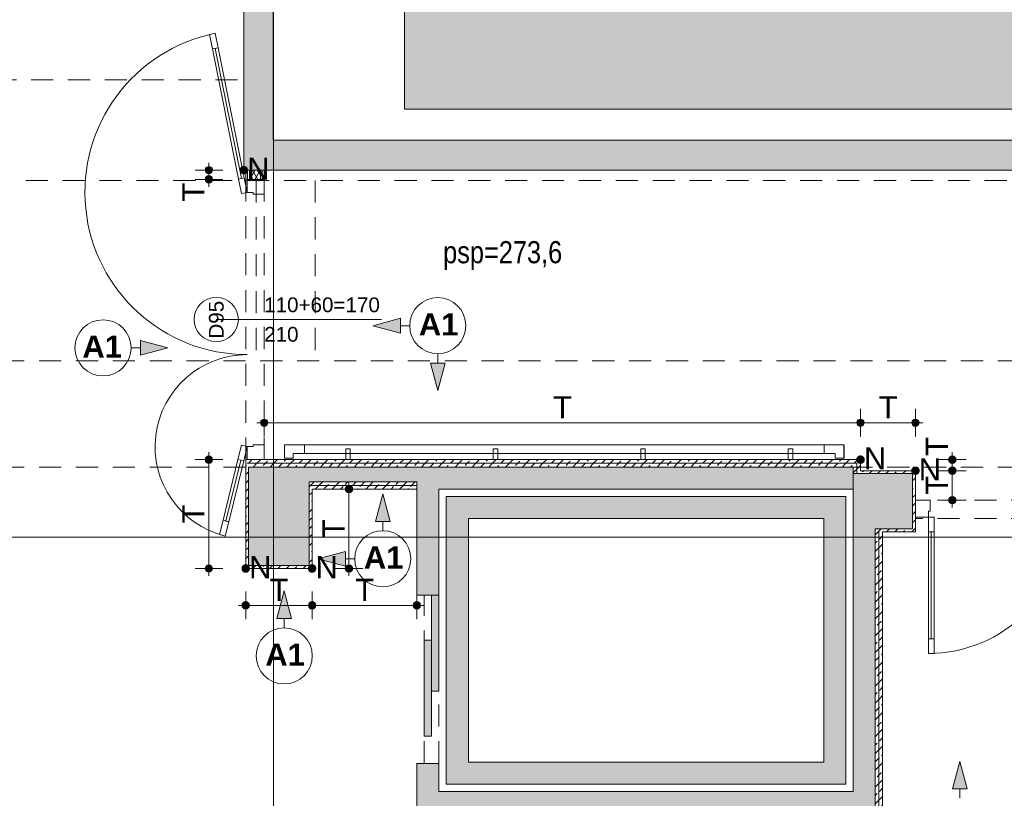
# Paper-space layout 'A-52 WYKOŃCZENIA ŚCIAN - PIĘTRO 7' of a CAD drawing. Header units: millimetres. Extents: x 0 to 420, y 0 to 297.
# Tile 7 of 11: x 179 to 245, y 159 to 212. Entities that reach past the tile are written whole.
import ezdxf
from ezdxf.xclip import XClip

# ---------------------------------------------------------------- set-up
doc = ezdxf.new("R2010")
doc.units = ezdxf.units.MM
doc.header["$MEASUREMENT"] = 0
doc.header["$XCLIPFRAME"] = 0
for name, pattern in [('DASHDOTX2', [1000, 500, -250, 0, -250]), ('Przer. długie kreski', [2.5, 1.5, -1]), ('PRZERYWANA_DU_A', [550, 350, -200])]:
    doc.linetypes.add(name, pattern=pattern)
for name, color, linetype, lineweight in [('0_Nr_pióra__2', 8, 'Continuous', 13), ('A__OKŁADZINY ŚCIAN_Nr_pióra__1', 7, 'Continuous', 20), ('A_winda_Nr_pióra__1', 7, 'Continuous', 20), ('A_ściany proj_Nr_pióra__1', 7, 'Continuous', 20), ('A_ściany proj_Nr_pióra__2', 8, 'Continuous', 13), ('A_ściany_Nr_pióra__1', 7, 'Continuous', 20), ('AR P NAROŻNIKI_Nr_pióra__1', 7, 'Continuous', 20), ('AR P NAROŻNIKI_Nr_pióra__2', 8, 'Continuous', 13), ('Drzwi Archicad_Nr_pióra__1', 7, 'Continuous', 20), ('Drzwi Archicad_Nr_pióra__3', 252, 'Continuous', 13), ('Znaczniki drzwi Archicada_Nr_pióra__3', 252, 'Continuous', 13)]:
    doc.layers.add(name, color=color, linetype=linetype, lineweight=lineweight)
for name, color, linetype in [('A__OKŁADZINY ŚCIAN', 7, 'Continuous'), ('A_podrys', 7, 'Continuous'), ('A_winda', 7, 'Continuous'), ('A_ściany', 7, 'Continuous'), ('A_ściany proj', 7, 'Continuous'), ('AR P NAROŻNIKI', 7, 'Continuous')]:
    doc.layers.add(name, color=color, linetype=linetype)
for name, color, linetype, lineweight, true_color in [('A__OKŁADZINY ŚCIAN_Nr_pióra__7', 7, 'Continuous', 18, 0x171717), ('A_osie_Nr_pióra__16', 7, 'Continuous', 5, 0x0f0f0f), ('A_sufit_Nr_pióra__4', 7, 'Continuous', 18, 0x4b4b4b), ('A_ściany proj_Nr_pióra__10', 7, 'Continuous', 13, 0x4b4b4b), ('A_ściany proj_Nr_pióra__21', 7, 'Continuous', 5, 0xb0b0b0), ('A_ściany_Nr_pióra__10', 7, 'Continuous', 13, 0x4b4b4b), ('AR ODBOJOPORĘCZ_Nr_pióra__10', 7, 'Continuous', 13, 0x4b4b4b), ('AR P NAROŻNIKI_Nr_pióra__7', 7, 'Continuous', 18, 0x171717)]:
    doc.layers.add(name, color=color, linetype=linetype, lineweight=lineweight, true_color=true_color)
doc.styles.add('STYL_AUTOMATYCZNY_1', font='arial.ttf')
doc.styles.add('STYL_AUTOMATYCZNY_2', font='ARIALN.TTF')
doc.styles.add('STYL_AUTOMATYCZNY_3', font='arial.ttf')
doc.styles.add('STYL_AUTOMATYCZNY_4', font='arial.ttf')
doc.styles.add('STYL_AUTOMATYCZNY_5', font='arial.ttf')
pattern_1 = [(45, (-1579.5146, -267.9191), (-0.57024626, 0.57024626), []), (45, (-1578.9444, -267.9191), (-0.57024626, 0.57024626), [0.40323, -0.20161])]
pattern_2 = [(0, (-1579.5146, -267.9191), (0, 1), [0, -1])]

# ---------------------------------------------------------------- blocks, each defined once
blk = doc.blocks.new('Rysunek_1_1', base_point=(-1579.515, -267.919))
at = {"linetype": 'Continuous', "lineweight": 0, "true_color": 0x484848}
blk.add_hatch(color=251, dxfattribs=at).paths.add_polyline_path([(39.227, 111.156), (47.612, 111.156), (47.612, 274.966), (204.677, 274.966), (204.677, 206.156), (289.677, 206.156), (289.677, 286.865), (39.227, 286.865)])
at = {"layer": 'A__OKŁADZINY ŚCIAN', "linetype": 'Continuous', "lineweight": 0, "true_color": 0x171717}
for points in [[(191.157, 202.036), (191.177, 201.94), (191.231, 201.859), (191.312, 201.805), (191.407, 201.786), (191.503, 201.805), (191.584, 201.859), (191.638, 201.94), (191.657, 202.036), (191.638, 202.131), (191.584, 202.212), (191.503, 202.267), (191.407, 202.286), (191.312, 202.267), (191.231, 202.212), (191.177, 202.131)], [(191.157, 201.406), (191.177, 201.31), (191.231, 201.229), (191.312, 201.175), (191.407, 201.156), (191.503, 201.175), (191.584, 201.229), (191.638, 201.31), (191.657, 201.406), (191.638, 201.501), (191.584, 201.583), (191.503, 201.637), (191.407, 201.656), (191.312, 201.637), (191.231, 201.583), (191.177, 201.501)], [(194.907, 184.906), (194.927, 184.81), (194.981, 184.729), (195.062, 184.675), (195.157, 184.656), (195.253, 184.675), (195.334, 184.729), (195.388, 184.81), (195.407, 184.906), (195.388, 185.001), (195.334, 185.083), (195.253, 185.137), (195.157, 185.156), (195.062, 185.137), (194.981, 185.083), (194.927, 185.001)], [(235.337, 184.906), (235.356, 184.81), (235.41, 184.729), (235.491, 184.675), (235.587, 184.656), (235.682, 184.675), (235.763, 184.729), (235.818, 184.81), (235.837, 184.906), (235.818, 185.001), (235.763, 185.083), (235.682, 185.137), (235.587, 185.156), (235.491, 185.137), (235.41, 185.083), (235.356, 185.001)], [(239.057, 184.906), (239.076, 184.81), (239.13, 184.729), (239.211, 184.675), (239.307, 184.656), (239.402, 184.675), (239.483, 184.729), (239.538, 184.81), (239.557, 184.906), (239.538, 185.001), (239.483, 185.083), (239.402, 185.137), (239.307, 185.156), (239.211, 185.137), (239.13, 185.083), (239.076, 185.001)], [(191.157, 182.406), (191.177, 182.31), (191.231, 182.229), (191.312, 182.175), (191.407, 182.156), (191.503, 182.175), (191.584, 182.229), (191.638, 182.31), (191.657, 182.406), (191.638, 182.501), (191.584, 182.583), (191.503, 182.637), (191.407, 182.656), (191.312, 182.637), (191.231, 182.583), (191.177, 182.501)], [(241.557, 182.406), (241.576, 182.31), (241.63, 182.229), (241.711, 182.175), (241.807, 182.156), (241.902, 182.175), (241.983, 182.229), (242.038, 182.31), (242.057, 182.406), (242.038, 182.501), (241.983, 182.583), (241.902, 182.637), (241.807, 182.656), (241.711, 182.637), (241.63, 182.583), (241.576, 182.501)], [(241.557, 181.656), (241.576, 181.56), (241.63, 181.479), (241.711, 181.425), (241.807, 181.406), (241.902, 181.425), (241.983, 181.479), (242.038, 181.56), (242.057, 181.656), (242.038, 181.751), (241.983, 181.833), (241.902, 181.887), (241.807, 181.906), (241.711, 181.887), (241.63, 181.833), (241.576, 181.751)], [(200.657, 180.406), (200.677, 180.31), (200.731, 180.229), (200.812, 180.175), (200.907, 180.156), (201.003, 180.175), (201.084, 180.229), (201.138, 180.31), (201.157, 180.406), (201.138, 180.501), (201.084, 180.583), (201.003, 180.637), (200.907, 180.656), (200.812, 180.637), (200.731, 180.583), (200.677, 180.501)], [(241.557, 179.656), (241.576, 179.56), (241.63, 179.479), (241.711, 179.425), (241.807, 179.406), (241.902, 179.425), (241.983, 179.479), (242.038, 179.56), (242.057, 179.656), (242.038, 179.751), (241.983, 179.833), (241.902, 179.887), (241.807, 179.906), (241.711, 179.887), (241.63, 179.833), (241.576, 179.751)], [(191.157, 175.026), (191.177, 174.93), (191.231, 174.849), (191.312, 174.795), (191.407, 174.776), (191.503, 174.795), (191.584, 174.849), (191.638, 174.93), (191.657, 175.026), (191.638, 175.121), (191.584, 175.203), (191.503, 175.257), (191.407, 175.276), (191.312, 175.257), (191.231, 175.203), (191.177, 175.121)], [(200.657, 175.026), (200.677, 174.93), (200.731, 174.849), (200.812, 174.795), (200.907, 174.776), (201.003, 174.795), (201.084, 174.849), (201.138, 174.93), (201.157, 175.026), (201.138, 175.121), (201.084, 175.203), (201.003, 175.257), (200.907, 175.276), (200.812, 175.257), (200.731, 175.203), (200.677, 175.121)], [(193.657, 172.526), (193.677, 172.43), (193.731, 172.349), (193.812, 172.295), (193.907, 172.276), (194.003, 172.295), (194.084, 172.349), (194.138, 172.43), (194.157, 172.526), (194.138, 172.621), (194.084, 172.703), (194.003, 172.757), (193.907, 172.776), (193.812, 172.757), (193.731, 172.703), (193.677, 172.621)], [(198.157, 172.526), (198.177, 172.43), (198.231, 172.349), (198.312, 172.295), (198.407, 172.276), (198.503, 172.295), (198.584, 172.349), (198.638, 172.43), (198.657, 172.526), (198.638, 172.621), (198.584, 172.703), (198.503, 172.757), (198.407, 172.776), (198.312, 172.757), (198.231, 172.703), (198.177, 172.621)], [(205.257, 172.526), (205.277, 172.43), (205.331, 172.349), (205.412, 172.295), (205.507, 172.276), (205.603, 172.295), (205.684, 172.349), (205.738, 172.43), (205.757, 172.526), (205.738, 172.621), (205.684, 172.703), (205.603, 172.757), (205.507, 172.776), (205.412, 172.757), (205.331, 172.703), (205.277, 172.621)]]:
    blk.add_hatch(color=250, dxfattribs=at).paths.add_polyline_path(points)
at = {"layer": 'A__OKŁADZINY ŚCIAN', "linetype": 'Continuous', "lineweight": 0, "true_color": 0x000000}
for points in [[(202.526, 191.488), (204.392, 190.988), (204.392, 191.988)], [(188.637, 189.986), (186.771, 190.486), (186.771, 189.486)], [(206.929, 187.085), (207.429, 188.951), (206.429, 188.951)], [(203.199, 180.089), (202.699, 178.223), (203.699, 178.223)], [(198.796, 175.686), (200.662, 175.186), (200.662, 176.186)], [(196.52, 173.502), (196.02, 171.636), (197.02, 171.636)], [(242.32, 161.946), (241.82, 160.08), (242.82, 160.08)]]:
    blk.add_hatch(color=18, dxfattribs=at).paths.add_polyline_path(points)
at = {"layer": 'A_winda', "linetype": 'Continuous', "lineweight": 0, "true_color": 0xfdfdfd}
h = blk.add_hatch(color=7, dxfattribs=at)
h.paths.add_polyline_path([(207.507, 179.906), (207.507, 160.406), (234.597, 160.406), (234.597, 179.906)])
h.paths.add_polyline_path([(233.097, 178.406), (233.097, 161.906), (209.007, 161.906), (209.007, 178.406)], flags=0)
for points in [[(206.507, 166.716), (207.007, 166.716), (207.007, 173.216), (206.507, 173.216)], [(206.007, 163.656), (206.507, 163.656), (206.507, 170.156), (206.007, 170.156)]]:
    blk.add_hatch(color=7, dxfattribs=at).paths.add_polyline_path(points)
at = {"layer": 'A_ściany', "linetype": 'Continuous', "lineweight": 0, "true_color": 0x000000}
for points in [[(195.777, 204.066), (195.777, 266.916), (193.782, 270.966), (193.782, 202.036)], [(193.782, 202.036), (289.677, 202.036), (289.677, 204.066), (195.777, 204.066)], [(198.207, 175.226), (198.207, 181.906), (194.107, 181.906), (194.107, 175.226)], [(198.207, 180.906), (205.507, 180.906), (205.507, 181.906), (198.207, 181.906)], [(207.007, 180.406), (205.507, 181.906), (205.507, 173.216), (207.007, 173.216)], [(207.007, 180.406), (235.087, 180.406), (235.087, 181.906), (205.507, 181.906)], [(235.087, 181.456), (235.087, 177.706), (239.107, 177.706), (239.107, 181.456)], [(236.587, 136.406), (236.587, 177.706), (235.087, 177.706), (235.087, 137.906)], [(205.507, 161.816), (205.507, 155.816), (207.007, 155.816), (207.007, 161.816)], [(207.007, 158.406), (235.087, 158.406), (235.087, 159.906), (207.007, 159.906)]]:
    blk.add_hatch(color=18, dxfattribs=at).paths.add_polyline_path(points)
at = {"layer": 'A_ściany proj', "linetype": 'Continuous', "lineweight": 13}
h = blk.add_hatch(dxfattribs=at)
h.set_pattern_fill('gypsum_0001', color=8, style=0, pattern_type=2)
h.set_pattern_definition(pattern_2)
h.paths.add_polyline_path([(193.907, 202.036), (193.907, 201.406), (194.032, 201.406), (194.032, 202.036)])
h = blk.add_hatch(dxfattribs=at)
h.set_pattern_fill('gypsum_0001', color=8, style=0, pattern_type=2)
h.set_pattern_definition(pattern_2)
h.paths.add_polyline_path([(194.032, 201.406), (194.157, 201.406), (194.157, 202.036), (194.032, 202.036)])
h = blk.add_hatch(dxfattribs=at)
h.set_pattern_fill('batt_insulation_0001', color=8, style=0, pattern_type=2)
h.set_pattern_definition([(60, (-1579.51462, -267.9191), (-0.25980762, 0.15), []), (120, (-1579.51462, -267.9191), (0.25980762, 0.15), [])])
h.paths.add_polyline_path([(194.157, 201.406), (194.907, 201.406), (194.907, 202.036), (194.157, 202.036)])
h = blk.add_hatch(dxfattribs=at)
h.set_pattern_fill('gypsum_0001', color=8, style=0, pattern_type=2)
h.set_pattern_definition(pattern_2)
h.paths.add_polyline_path([(194.907, 201.406), (195.032, 201.406), (195.032, 202.036), (194.907, 202.036)])
h = blk.add_hatch(dxfattribs=at)
h.set_pattern_fill('gypsum_0001', color=8, style=0, pattern_type=2)
h.set_pattern_definition(pattern_2)
h.paths.add_polyline_path([(195.032, 201.406), (195.157, 201.406), (195.157, 202.036), (195.032, 202.036)])
at = {"layer": 'A_ściany proj', "linetype": 'Continuous', "lineweight": 0, "true_color": 0x4b4b4b}
h = blk.add_hatch(dxfattribs=at)
h.set_pattern_fill('FP_65_0001', color=251, style=0, pattern_type=2)
h.set_pattern_definition(pattern_1)
h.paths.add_polyline_path([(235.587, 182.406), (193.907, 182.406), (194.007, 182.156), (235.337, 182.156)])
h = blk.add_hatch(dxfattribs=at)
h.set_pattern_fill('FP_65_0001', color=251, style=0, pattern_type=2)
h.set_pattern_definition(pattern_1)
h.paths.add_polyline_path([(194.007, 182.156), (193.907, 182.406), (193.907, 182.156)])
h = blk.add_hatch(dxfattribs=at)
h.set_pattern_fill('FP_65_0001', color=251, style=0, pattern_type=2)
h.set_pattern_definition(pattern_1)
h.paths.add_polyline_path([(235.587, 181.656), (235.587, 182.406), (235.337, 182.156), (235.337, 181.656)])
h = blk.add_hatch(dxfattribs=at)
h.set_pattern_fill('FP_65_0001', color=251, style=0, pattern_type=2)
h.set_pattern_definition(pattern_1)
h.paths.add_polyline_path([(193.907, 181.906), (194.107, 181.906), (194.007, 182.156), (193.907, 182.156)])
h = blk.add_hatch(dxfattribs=at)
h.set_pattern_fill('FP_65_0001', color=251, style=0, pattern_type=2)
h.set_pattern_definition(pattern_1)
h.paths.add_polyline_path([(193.907, 181.906), (193.907, 175.026), (194.107, 175.226), (194.107, 181.906)])
h = blk.add_hatch(dxfattribs=at)
h.set_pattern_fill('FP_65_0001', color=251, style=0, pattern_type=2)
h.set_pattern_definition(pattern_1)
h.paths.add_polyline_path([(194.007, 182.156), (194.107, 181.906), (194.107, 182.156)])
h = blk.add_hatch(dxfattribs=at)
h.set_pattern_fill('FP_65_0001', color=251, style=0, pattern_type=2)
h.set_pattern_definition(pattern_1)
h.paths.add_polyline_path([(194.107, 181.906), (235.087, 181.906), (235.337, 182.156), (194.107, 182.156)])
h = blk.add_hatch(dxfattribs=at)
h.set_pattern_fill('FP_65_0001', color=251, style=0, pattern_type=2)
h.set_pattern_definition(pattern_1)
h.paths.add_polyline_path([(235.087, 181.906), (235.087, 181.456), (235.337, 181.556), (235.337, 182.156)])
h = blk.add_hatch(dxfattribs=at)
h.set_pattern_fill('FP_65_0001', color=251, style=0, pattern_type=2)
h.set_pattern_definition(pattern_1)
h.paths.add_polyline_path([(235.587, 181.656), (235.337, 181.556), (235.337, 181.456), (235.587, 181.456)])
h = blk.add_hatch(dxfattribs=at)
h.set_pattern_fill('FP_65_0001', color=251, style=0, pattern_type=2)
h.set_pattern_definition(pattern_1)
h.paths.add_polyline_path([(235.337, 181.556), (235.587, 181.656), (235.337, 181.656)])
h = blk.add_hatch(dxfattribs=at)
h.set_pattern_fill('FP_65_0001', color=251, style=0, pattern_type=2)
h.set_pattern_definition(pattern_1)
h.paths.add_polyline_path([(235.587, 181.456), (239.107, 181.456), (239.307, 181.656), (235.587, 181.656)])
h = blk.add_hatch(dxfattribs=at)
h.set_pattern_fill('FP_65_0001', color=251, style=0, pattern_type=2)
h.set_pattern_definition(pattern_1)
h.paths.add_polyline_path([(239.107, 181.456), (239.107, 177.706), (239.307, 177.506), (239.307, 181.656)])
h = blk.add_hatch(dxfattribs=at)
h.set_pattern_fill('FP_65_0001', color=251, style=0, pattern_type=2)
h.set_pattern_definition(pattern_1)
h.paths.add_polyline_path([(198.207, 180.656), (198.307, 180.656), (198.207, 180.906)])
h = blk.add_hatch(dxfattribs=at)
h.set_pattern_fill('FP_65_0001', color=251, style=0, pattern_type=2)
h.set_pattern_definition(pattern_1)
h.paths.add_polyline_path([(205.507, 180.906), (198.207, 180.906), (198.307, 180.656), (205.507, 180.656)])
h = blk.add_hatch(dxfattribs=at)
h.set_pattern_fill('FP_65_0001', color=251, style=0, pattern_type=2)
h.set_pattern_definition(pattern_1)
h.paths.add_polyline_path([(235.087, 181.456), (235.337, 181.456), (235.337, 181.556)])
h = blk.add_hatch(dxfattribs=at)
h.set_pattern_fill('FP_65_0001', color=251, style=0, pattern_type=2)
h.set_pattern_definition(pattern_1)
h.paths.add_polyline_path([(198.207, 180.656), (198.207, 180.406), (198.407, 180.406), (198.307, 180.656)])
h = blk.add_hatch(dxfattribs=at)
h.set_pattern_fill('FP_65_0001', color=251, style=0, pattern_type=2)
h.set_pattern_definition(pattern_1)
h.paths.add_polyline_path([(198.207, 180.406), (198.207, 175.226), (198.407, 175.026), (198.407, 180.406)])
h = blk.add_hatch(dxfattribs=at)
h.set_pattern_fill('FP_65_0001', color=251, style=0, pattern_type=2)
h.set_pattern_definition(pattern_1)
h.paths.add_polyline_path([(198.307, 180.656), (198.407, 180.406), (198.407, 180.656)])
h = blk.add_hatch(dxfattribs=at)
h.set_pattern_fill('FP_65_0001', color=251, style=0, pattern_type=2)
h.set_pattern_definition(pattern_1)
h.paths.add_polyline_path([(198.407, 180.406), (205.507, 180.406), (205.507, 180.656), (198.407, 180.656)])
h = blk.add_hatch(dxfattribs=at)
h.set_pattern_fill('FP_65_0001', color=251, style=0, pattern_type=2)
h.set_pattern_definition(pattern_1)
h.paths.add_polyline_path([(236.837, 177.706), (236.587, 177.706), (236.837, 177.606)])
h = blk.add_hatch(dxfattribs=at)
h.set_pattern_fill('FP_65_0001', color=251, style=0, pattern_type=2)
h.set_pattern_definition(pattern_1)
h.paths.add_polyline_path([(236.587, 177.706), (236.587, 142.356), (236.837, 142.456), (236.837, 177.606)])
h = blk.add_hatch(dxfattribs=at)
h.set_pattern_fill('FP_65_0001', color=251, style=0, pattern_type=2)
h.set_pattern_definition(pattern_1)
h.paths.add_polyline_path([(236.837, 177.706), (236.837, 177.606), (237.087, 177.506), (237.087, 177.706)])
h = blk.add_hatch(dxfattribs=at)
h.set_pattern_fill('FP_65_0001', color=251, style=0, pattern_type=2)
h.set_pattern_definition(pattern_1)
h.paths.add_polyline_path([(237.087, 177.506), (236.837, 177.606), (236.837, 177.506)])
h = blk.add_hatch(dxfattribs=at)
h.set_pattern_fill('FP_65_0001', color=251, style=0, pattern_type=2)
h.set_pattern_definition(pattern_1)
h.paths.add_polyline_path([(237.087, 177.506), (239.307, 177.506), (239.107, 177.706), (237.087, 177.706)])
h = blk.add_hatch(dxfattribs=at)
h.set_pattern_fill('FP_65_0001', color=251, style=0, pattern_type=2)
h.set_pattern_definition(pattern_1)
h.paths.add_polyline_path([(237.087, 142.556), (237.087, 177.506), (236.837, 177.506), (236.837, 142.556)])
h = blk.add_hatch(dxfattribs=at)
h.set_pattern_fill('FP_65_0001', color=251, style=0, pattern_type=2)
h.set_pattern_definition(pattern_1)
h.paths.add_polyline_path([(198.207, 175.226), (194.107, 175.226), (193.907, 175.026), (198.407, 175.026)])
at = {"layer": 'AR P NAROŻNIKI', "linetype": 'Continuous', "lineweight": 0, "true_color": 0x171717}
for points in [[(194.032, 202.036, 1), (193.532, 202.036, 1)], [(235.837, 182.406, 1), (235.337, 182.406, 1)], [(239.557, 181.656, 1), (239.057, 181.656, 1)], [(194.157, 175.026, 1), (193.657, 175.026, 1)], [(198.657, 175.026, 1), (198.157, 175.026, 1)]]:
    blk.add_hatch(color=250, dxfattribs=at).paths.add_polyline_path(points)
at = {"layer": '0_Nr_pióra__2', "color": 8, "linetype": 'PRZERYWANA_DU_A', "lineweight": 13, "flags": 128}
blk.add_lwpolyline([(289.677, 206.156), (204.677, 206.156), (204.677, 274.966), (47.612, 274.966), (47.612, 111.156)], dxfattribs=at)
at = {"layer": 'A__OKŁADZINY ŚCIAN_Nr_pióra__1', "color": 7, "linetype": 'Continuous', "lineweight": 20}
for p, q in [((202.526, 191.488), (204.392, 191.988)), ((204.392, 191.988), (204.392, 190.988)), ((202.526, 191.488), (204.392, 190.988)), ((205.026, 191.488), (204.392, 191.488)), ((186.771, 189.486), (186.771, 190.486)), ((188.637, 189.986), (186.771, 190.486)), ((186.137, 189.986), (186.771, 189.986)), ((188.637, 189.986), (186.771, 189.486)), ((206.929, 189.585), (206.929, 188.951)), ((206.429, 188.951), (207.429, 188.951)), ((206.929, 187.085), (206.429, 188.951)), ((206.929, 187.085), (207.429, 188.951)), ((203.199, 180.089), (202.699, 178.223)), ((203.199, 180.089), (203.699, 178.223)), ((203.699, 178.223), (202.699, 178.223)), ((203.199, 177.589), (203.199, 178.223)), ((198.796, 175.686), (200.662, 176.186)), ((198.796, 175.686), (200.662, 175.186)), ((200.662, 176.186), (200.662, 175.186)), ((201.296, 175.686), (200.662, 175.686)), ((196.52, 173.502), (196.02, 171.636)), ((196.52, 173.502), (197.02, 171.636)), ((197.02, 171.636), (196.02, 171.636)), ((196.52, 171.002), (196.52, 171.636)), ((242.32, 161.946), (241.82, 160.08)), ((242.32, 161.946), (242.82, 160.08)), ((242.82, 160.08), (241.82, 160.08)), ((242.32, 159.446), (242.32, 160.08))]:
    blk.add_line(p, q, dxfattribs=at)
for centre in [(206.929, 191.488), (184.235, 189.986), (203.199, 175.686), (196.52, 169.099)]:
    blk.add_circle(centre, 1.903, dxfattribs=at)
at = {"layer": 'A__OKŁADZINY ŚCIAN_Nr_pióra__7', "color": 250, "linetype": 'Continuous', "lineweight": 18, "true_color": 0x171717}
for p, q in [((191.407, 202.286), (191.407, 202.536)), ((191.157, 202.036), (190.47, 202.036)), ((191.407, 201.656), (191.407, 201.786)), ((192.345, 202.036), (191.657, 202.036)), ((191.157, 201.406), (190.47, 201.406)), ((191.407, 200.906), (191.407, 201.156)), ((192.345, 201.406), (191.657, 201.406)), ((195.157, 185.156), (195.157, 185.843)), ((235.587, 185.156), (235.587, 185.843)), ((239.307, 185.156), (239.307, 185.843)), ((194.657, 184.906), (194.907, 184.906)), ((195.407, 184.906), (235.337, 184.906)), ((235.837, 184.906), (239.057, 184.906)), ((239.557, 184.906), (239.807, 184.906)), ((195.157, 183.968), (195.157, 184.656)), ((235.587, 183.968), (235.587, 184.656)), ((239.307, 183.968), (239.307, 184.656)), ((191.407, 182.656), (191.407, 182.906)), ((241.807, 182.656), (241.807, 182.906)), ((191.157, 182.406), (190.47, 182.406)), ((192.345, 182.406), (191.657, 182.406)), ((241.557, 182.406), (240.869, 182.406)), ((242.744, 182.406), (242.057, 182.406)), ((191.407, 175.276), (191.407, 182.156)), ((241.557, 181.656), (240.869, 181.656)), ((241.807, 181.906), (241.807, 182.156)), ((242.744, 181.656), (242.057, 181.656)), ((200.907, 180.656), (200.907, 180.906)), ((241.807, 179.906), (241.807, 181.406)), ((200.657, 180.406), (199.97, 180.406)), ((201.845, 180.406), (201.157, 180.406)), ((200.907, 175.276), (200.907, 180.156)), ((241.557, 179.656), (240.869, 179.656)), ((242.744, 179.656), (242.057, 179.656)), ((241.807, 179.156), (241.807, 179.406)), ((191.157, 175.026), (190.47, 175.026)), ((192.345, 175.026), (191.657, 175.026)), ((200.657, 175.026), (199.97, 175.026)), ((201.845, 175.026), (201.157, 175.026)), ((191.407, 174.526), (191.407, 174.776)), ((200.907, 174.526), (200.907, 174.776)), ((193.907, 172.776), (193.907, 173.463)), ((198.407, 172.776), (198.407, 173.463)), ((205.507, 172.776), (205.507, 173.463)), ((193.407, 172.526), (193.657, 172.526)), ((193.907, 171.588), (193.907, 172.276)), ((194.157, 172.526), (198.157, 172.526)), ((198.407, 171.588), (198.407, 172.276)), ((198.657, 172.526), (205.257, 172.526)), ((205.507, 171.588), (205.507, 172.276)), ((205.757, 172.526), (206.007, 172.526))]:
    blk.add_line(p, q, dxfattribs=at)
for centre in [(191.407, 202.036), (191.407, 201.406), (195.157, 184.906), (235.587, 184.906), (239.307, 184.906), (191.407, 182.406), (241.807, 182.406), (241.807, 181.656), (200.907, 180.406), (241.807, 179.656), (191.407, 175.026), (200.907, 175.026), (193.907, 172.526), (198.407, 172.526), (205.507, 172.526)]:
    blk.add_circle(centre, 0.25, dxfattribs=at)
at = {"layer": 'A_osie_Nr_pióra__16', "color": 250, "linetype": 'DASHDOTX2', "lineweight": 5, "true_color": 0x0f0f0f}
for p, q in [((195.782, 260.614), (195.782, 111.156)), ((289.677, 177.156), (65.478, 177.156))]:
    blk.add_line(p, q, dxfattribs=at)
at = {"layer": 'A_winda_Nr_pióra__1', "color": 7, "linetype": 'Przer. długie kreski', "lineweight": 20}
for p, q in [((206.007, 161.816), (206.007, 173.216)), ((207.007, 161.816), (207.007, 172.816))]:
    blk.add_line(p, q, dxfattribs=at)
at = {"layer": 'A_winda_Nr_pióra__1', "color": 7, "linetype": 'PRZERYWANA_DU_A', "lineweight": 20, "flags": 128}
for points in [[(207.507, 179.906), (234.597, 179.906), (234.597, 160.406), (207.507, 160.406)], [(233.097, 178.406), (233.097, 161.906), (209.007, 161.906), (209.007, 178.406)]]:
    blk.add_lwpolyline(points, close=True, dxfattribs=at)
at = {"layer": 'A_winda_Nr_pióra__1', "color": 7, "linetype": 'Continuous', "lineweight": 20, "flags": 128}
for points in [[(206.507, 166.716), (206.507, 173.216), (207.007, 173.216), (207.007, 166.716)], [(206.007, 163.656), (206.007, 170.156), (206.507, 170.156), (206.507, 163.656)]]:
    blk.add_lwpolyline(points, close=True, dxfattribs=at)
at = {"layer": 'A_ściany proj_Nr_pióra__1', "color": 7, "linetype": 'Continuous', "lineweight": 20, "flags": 128}
for points in [[(193.907, 202.036), (193.907, 201.406)], [(195.157, 201.406), (195.157, 202.036)], [(235.587, 182.406), (193.907, 182.406)], [(235.587, 181.656), (235.587, 182.406)], [(193.907, 181.906), (193.907, 175.026)], [(194.107, 181.906), (235.087, 181.906)], [(194.107, 175.226), (194.107, 181.906)], [(235.087, 181.906), (235.087, 181.456)], [(239.307, 181.656), (235.587, 181.656)], [(239.307, 177.506), (239.307, 181.656)], [(205.507, 180.906), (198.207, 180.906)], [(235.587, 181.456), (239.107, 181.456)], [(239.107, 181.456), (239.107, 177.706)], [(198.207, 180.406), (198.207, 175.226)], [(198.407, 180.406), (205.507, 180.406)], [(198.407, 175.026), (198.407, 180.406)], [(236.587, 177.706), (236.587, 142.356)], [(239.107, 177.706), (237.087, 177.706)], [(237.087, 177.506), (239.307, 177.506)], [(237.087, 142.556), (237.087, 177.506)], [(193.907, 175.026), (198.407, 175.026)], [(198.207, 175.226), (194.107, 175.226)]]:
    blk.add_lwpolyline(points, dxfattribs=at)
at = {"layer": 'A_ściany proj_Nr_pióra__10', "color": 251, "linetype": 'Continuous', "lineweight": 13, "true_color": 0x4b4b4b}
for p, q in [((194.007, 182.156), (235.337, 182.156)), ((235.337, 182.156), (194.007, 182.156)), ((235.337, 182.156), (235.337, 181.556)), ((235.337, 181.556), (235.337, 182.156)), ((235.337, 181.556), (235.337, 181.456)), ((198.307, 180.656), (198.207, 180.656)), ((205.507, 180.656), (198.307, 180.656)), ((198.307, 180.656), (205.507, 180.656)), ((236.837, 177.606), (236.837, 142.456)), ((236.837, 142.456), (236.837, 177.606))]:
    blk.add_line(p, q, dxfattribs=at)
at = {"layer": 'A_ściany proj_Nr_pióra__2', "color": 8, "linetype": 'Continuous', "lineweight": 13, "flags": 128}
for points in [[(193.907, 182.406), (193.907, 182.156)], [(193.907, 182.156), (193.907, 181.906)], [(198.207, 180.906), (198.207, 180.656)], [(205.507, 180.906), (205.507, 180.656)], [(235.087, 181.456), (235.337, 181.456)], [(235.337, 181.456), (235.587, 181.456)], [(198.207, 180.656), (198.207, 180.406)], [(205.507, 180.656), (205.507, 180.406)], [(236.587, 177.706), (236.837, 177.706)], [(236.837, 177.706), (237.087, 177.706)]]:
    blk.add_lwpolyline(points, dxfattribs=at)
at = {"layer": 'A_ściany proj_Nr_pióra__21', "color": 253, "linetype": 'Continuous', "lineweight": 5, "true_color": 0xb0b0b0}
for p, q in [((194.032, 202.036), (194.032, 201.406)), ((194.157, 202.036), (194.157, 201.406)), ((194.907, 201.406), (194.907, 202.036)), ((195.032, 201.406), (195.032, 202.036)), ((194.007, 201.406), (193.907, 201.406)), ((194.032, 201.406), (194.007, 201.406)), ((194.157, 201.406), (194.032, 201.406)), ((194.907, 201.406), (194.157, 201.406)), ((195.032, 201.406), (194.907, 201.406)), ((195.157, 201.406), (195.032, 201.406)), ((194.007, 182.406), (193.907, 182.406)), ((194.032, 182.406), (194.007, 182.406)), ((194.157, 182.406), (194.032, 182.406)), ((194.907, 182.406), (194.157, 182.406)), ((195.032, 182.406), (194.907, 182.406)), ((195.157, 182.406), (195.032, 182.406)), ((239.307, 179.656), (239.307, 179.531)), ((239.307, 179.531), (239.307, 179.406)), ((239.307, 179.406), (239.307, 178.656)), ((239.307, 178.656), (239.307, 178.531)), ((239.307, 178.531), (239.307, 178.506)), ((239.307, 178.506), (239.307, 178.406))]:
    blk.add_line(p, q, dxfattribs=at)
at = {"layer": 'A_ściany proj_Nr_pióra__21', "color": 253, "linetype": 'Continuous', "lineweight": 5, "true_color": 0xb0b0b0, "flags": 128}
for points in [[(193.907, 202.036), (194.032, 202.036)], [(194.032, 202.036), (194.157, 202.036)], [(194.157, 202.036), (194.907, 202.036)], [(194.907, 202.036), (195.032, 202.036)], [(195.032, 202.036), (195.157, 202.036)]]:
    blk.add_lwpolyline(points, dxfattribs=at)
at = {"layer": 'A_ściany_Nr_pióra__1', "color": 7, "linetype": 'Continuous', "lineweight": 20}
for p, q in [((205.507, 173.216), (207.007, 173.216)), ((205.507, 161.816), (207.007, 161.816))]:
    blk.add_line(p, q, dxfattribs=at)
at = {"layer": 'A_ściany_Nr_pióra__1', "color": 7, "linetype": 'Continuous', "lineweight": 20, "flags": 128}
for points in [[(193.782, 270.966), (193.782, 202.036)], [(195.777, 204.066), (195.777, 266.916)], [(289.677, 204.066), (195.777, 204.066)], [(193.782, 202.036), (289.677, 202.036)], [(198.207, 181.906), (194.107, 181.906)], [(194.107, 181.906), (194.107, 175.226)], [(205.507, 181.906), (198.207, 181.906)], [(235.087, 181.906), (205.507, 181.906)], [(235.087, 180.406), (235.087, 181.906)], [(198.207, 180.906), (205.507, 180.906)], [(198.207, 175.226), (198.207, 180.906)], [(205.507, 180.906), (205.507, 173.216)], [(235.087, 181.456), (235.087, 177.706)], [(239.107, 181.456), (235.087, 181.456)], [(239.107, 177.706), (239.107, 181.456)], [(207.007, 173.216), (207.007, 180.406)], [(207.007, 180.406), (235.087, 180.406)], [(235.087, 177.706), (235.087, 159.906)], [(236.587, 136.406), (236.587, 177.706)], [(236.587, 177.706), (239.107, 177.706)], [(194.107, 175.226), (198.207, 175.226)], [(205.507, 161.816), (205.507, 155.816)], [(207.007, 159.906), (207.007, 161.816)], [(235.087, 159.906), (207.007, 159.906)]]:
    blk.add_lwpolyline(points, dxfattribs=at)
at = {"layer": 'A_ściany_Nr_pióra__10', "color": 251, "linetype": 'Przer. długie kreski', "lineweight": 13, "true_color": 0x4b4b4b}
for p, q in [((174.357, 208.165), (193.782, 208.165)), ((163.997, 201.335), (289.677, 201.335)), ((194.618, 201.335), (194.618, 189.103)), ((198.618, 201.335), (198.618, 189.103)), ((162.397, 189.103), (289.677, 189.103)), ((162.397, 181.906), (289.677, 181.906))]:
    blk.add_line(p, q, dxfattribs=at)
at = {"layer": 'AR ODBOJOPORĘCZ_Nr_pióra__10', "color": 251, "linetype": 'Continuous', "lineweight": 13, "true_color": 0x4b4b4b}
for p, q in [((196.532, 182.509), (196.532, 183.406)), ((234.466, 183.406), (196.532, 183.406)), ((196.533, 182.509), (196.533, 183.406)), ((234.466, 183.406), (196.533, 183.406)), ((197.883, 183.406), (197.883, 182.812)), ((200.689, 183.136), (200.689, 182.406)), ((200.989, 183.136), (200.689, 183.136)), ((200.989, 183.136), (200.989, 182.406)), ((210.689, 183.136), (210.689, 182.406)), ((210.989, 183.136), (210.689, 183.136)), ((210.989, 183.136), (210.989, 182.406)), ((220.689, 183.136), (220.689, 182.406)), ((220.989, 183.136), (220.689, 183.136)), ((220.989, 183.136), (220.989, 182.406)), ((230.689, 183.136), (230.689, 182.406)), ((230.989, 183.136), (230.689, 183.136)), ((230.989, 183.136), (230.989, 182.406)), ((233.117, 182.812), (233.117, 183.406)), ((234.466, 182.509), (234.466, 183.406)), ((234.467, 182.509), (234.467, 183.406)), ((196.532, 182.509), (197.126, 182.509)), ((197.126, 182.509), (197.126, 182.812)), ((233.873, 182.812), (197.126, 182.812)), ((200.989, 182.406), (200.689, 182.406)), ((210.989, 182.406), (210.689, 182.406)), ((220.989, 182.406), (220.689, 182.406)), ((230.989, 182.406), (230.689, 182.406)), ((233.873, 182.509), (233.873, 182.812)), ((234.467, 182.509), (233.873, 182.509))]:
    blk.add_line(p, q, dxfattribs=at)
at = {"layer": 'AR P NAROŻNIKI_Nr_pióra__1', "color": 7, "linetype": 'Continuous', "lineweight": 20}
for centre in [(193.782, 202.036), (235.587, 182.406), (239.307, 181.656), (193.907, 175.026), (198.407, 175.026)]:
    blk.add_circle(centre, 0.25, dxfattribs=at)
at = {"layer": 'AR P NAROŻNIKI_Nr_pióra__2', "color": 8, "linetype": 'PRZERYWANA_DU_A', "lineweight": 13, "flags": 128}
for points in [[(194.032, 202.036, 1), (193.532, 202.036, 1)], [(235.837, 182.406, 1), (235.337, 182.406, 1)], [(239.557, 181.656, 1), (239.057, 181.656, 1)], [(194.157, 175.026, 1), (193.657, 175.026, 1)], [(198.657, 175.026, 1), (198.157, 175.026, 1)]]:
    blk.add_lwpolyline(points, format="xyb", close=True, dxfattribs=at)
at = {"layer": 'Drzwi Archicad_Nr_pióra__1', "color": 7, "linetype": 'Continuous', "lineweight": 20}
for p, q in [((205.507, 173.216), (207.007, 173.216)), ((205.507, 161.816), (207.007, 161.816))]:
    blk.add_line(p, q, dxfattribs=at)
at = {"layer": 'Drzwi Archicad_Nr_pióra__3', "color": 252, "linetype": 'Continuous', "lineweight": 13}
for p, q in [((191.449, 211.232), (191.841, 211.31)), ((191.646, 210.251), (191.449, 211.232)), ((191.841, 211.31), (192.038, 210.33)), ((192.038, 210.33), (191.646, 210.251)), ((191.842, 210.291), (193.614, 201.467)), ((193.418, 201.427), (193.811, 201.506)), ((193.615, 200.447), (193.418, 201.427)), ((193.811, 201.506), (194.007, 200.526)), ((194.007, 201.406), (193.907, 201.406)), ((195.157, 201.406), (194.007, 201.406)), ((194.007, 201.406), (194.007, 200.526)), ((194.032, 201.406), (194.007, 201.406)), ((194.032, 201.406), (194.007, 201.406)), ((194.157, 201.406), (194.032, 201.406)), ((194.157, 201.406), (194.032, 201.406)), ((194.907, 201.406), (194.157, 201.406)), ((194.907, 201.406), (194.157, 201.406)), ((195.032, 201.406), (194.907, 201.406)), ((195.032, 201.406), (194.907, 201.406)), ((195.157, 201.406), (195.032, 201.406)), ((195.157, 201.406), (195.032, 201.406)), ((195.157, 200.406), (195.157, 201.406)), ((194.007, 200.526), (193.615, 200.447)), ((194.007, 200.526), (194.407, 200.526)), ((194.407, 200.526), (194.407, 200.406)), ((194.407, 200.406), (195.157, 200.406)), ((193.619, 183.381), (193.381, 182.41)), ((194.007, 183.286), (193.619, 183.381)), ((193.769, 182.315), (194.007, 183.286)), ((194.407, 183.286), (194.007, 183.286)), ((194.007, 183.286), (194.007, 182.406)), ((195.157, 183.406), (194.407, 183.406)), ((194.407, 183.406), (194.407, 183.286)), ((195.157, 182.406), (195.157, 183.406)), ((192.564, 178.245), (193.575, 182.362)), ((193.381, 182.41), (193.769, 182.315)), ((194.007, 182.406), (193.907, 182.406)), ((194.007, 182.406), (195.157, 182.406)), ((194.032, 182.406), (194.007, 182.406)), ((194.032, 182.406), (194.007, 182.406)), ((194.157, 182.406), (194.032, 182.406)), ((194.157, 182.406), (194.032, 182.406)), ((194.907, 182.406), (194.157, 182.406)), ((194.907, 182.406), (194.157, 182.406)), ((195.032, 182.406), (194.907, 182.406)), ((195.032, 182.406), (194.907, 182.406)), ((195.157, 182.406), (195.032, 182.406)), ((195.157, 182.406), (195.032, 182.406)), ((239.307, 179.656), (239.307, 178.506)), ((240.307, 179.656), (239.307, 179.656)), ((239.307, 179.656), (239.307, 179.531)), ((239.307, 179.656), (239.307, 179.531)), ((240.307, 178.906), (240.307, 179.656)), ((239.307, 179.531), (239.307, 179.406)), ((239.307, 179.531), (239.307, 179.406)), ((239.307, 179.406), (239.307, 178.656)), ((239.307, 179.406), (239.307, 178.656)), ((240.187, 178.506), (240.187, 178.906)), ((240.187, 178.906), (240.307, 178.906)), ((192.369, 178.292), (192.131, 177.321)), ((192.758, 178.197), (192.369, 178.292)), ((239.307, 178.656), (239.307, 178.531)), ((239.307, 178.656), (239.307, 178.531)), ((239.307, 178.531), (239.307, 178.506)), ((239.307, 178.531), (239.307, 178.506)), ((239.307, 178.506), (240.187, 178.506)), ((239.307, 178.506), (239.307, 178.406)), ((240.187, 177.506), (240.187, 178.506)), ((240.187, 178.506), (240.587, 178.506)), ((240.587, 178.506), (240.587, 177.506)), ((192.519, 177.226), (192.758, 178.197)), ((192.131, 177.321), (192.519, 177.226)), ((240.587, 177.506), (240.187, 177.506)), ((240.387, 170.266), (240.387, 177.506)), ((240.187, 169.266), (240.187, 170.266)), ((240.187, 170.266), (240.587, 170.266)), ((240.587, 170.266), (240.587, 169.266)), ((240.587, 169.266), (240.187, 169.266))]:
    blk.add_line(p, q, dxfattribs=at)
at = {"layer": 'Drzwi Archicad_Nr_pióra__3', "color": 252, "linetype": 'Przer. długie kreski', "lineweight": 13}
for p, q in [((193.907, 182.406), (193.907, 201.406)), ((195.157, 182.406), (195.157, 201.406)), ((259.807, 179.656), (239.307, 179.656)), ((259.807, 178.406), (239.307, 178.406))]:
    blk.add_line(p, q, dxfattribs=at)
at = {"layer": 'Drzwi Archicad_Nr_pióra__3', "color": 252, "linetype": 'Continuous', "lineweight": 13, "flags": 128}
for points in [[(191.842, 210.291), (193.614, 201.467), (193.418, 201.427), (191.646, 210.251)], [(192.038, 210.33), (193.811, 201.506), (193.614, 201.467), (191.842, 210.291)], [(192.564, 178.245), (193.575, 182.362), (193.381, 182.41), (192.369, 178.292)], [(192.758, 178.197), (193.769, 182.315), (193.575, 182.362), (192.564, 178.245)], [(240.187, 170.266), (240.187, 177.506), (240.387, 177.506), (240.387, 170.266)], [(240.387, 170.266), (240.387, 177.506), (240.587, 177.506), (240.587, 170.266)]]:
    blk.add_lwpolyline(points, close=True, dxfattribs=at)
at = {"layer": 'Drzwi Archicad_Nr_pióra__3', "color": 252, "linetype": 'Continuous', "lineweight": 13}
for centre, radius, start, end in [((194.007, 200.526), 11, 101.35666, 270), ((194.007, 183.286), 6.24, 90, 256.20212), ((240.187, 178.506), 9.24, 270, 0)]:
    blk.add_arc(centre, radius, start, end, dxfattribs=at)
at = {"layer": 'Znaczniki drzwi Archicada_Nr_pióra__3', "color": 252, "linetype": 'Continuous', "lineweight": 13}
blk.add_line((191.907, 191.906), (203.105, 191.906), dxfattribs=at)
at = {"layer": 'Znaczniki drzwi Archicada_Nr_pióra__3', "color": 252, "linetype": 'Continuous', "lineweight": 13, "flags": 128}
blk.add_lwpolyline([(191.907, 193.406, 1), (191.907, 190.406, 1)], format="xyb", close=True, dxfattribs=at)
at = {"layer": 'A__OKŁADZINY ŚCIAN_Nr_pióra__1', "color": 7, "linetype": 'Continuous', "lineweight": 20, "char_height": 1.5, "style": 'STYL_AUTOMATYCZNY_3'}
for s, insert, attachment_point in [('\\A1;{\\pql;\\fArial|b1|i0|c238|p0;\\W1.000000;A1}', (205.646, 191.574), 4), ('\\A1;{\\pqr;\\fArial|b1|i0|c238|p0;\\W1.000000;A1}', (185.517, 190.072), 6), ('\\A1;{\\pql;\\fArial|b1|i0|c238|p0;\\W1.000000;A1}', (201.917, 175.772), 4), ('\\A1;{\\pql;\\fArial|b1|i0|c238|p0;\\W1.000000;A1}', (195.238, 169.185), 4)]:
    blk.add_mtext(s, dxfattribs=dict(at, insert=insert, attachment_point=attachment_point))
at = {"layer": 'A__OKŁADZINY ŚCIAN_Nr_pióra__7', "color": 250, "linetype": 'Continuous', "lineweight": 18, "true_color": 0x171717, "char_height": 1.5, "width": 1.25659, "attachment_point": 7, "rotation": 90, "style": 'STYL_AUTOMATYCZNY_5'}
for insert in [(191.107, 199.899), (241.507, 182.656), (241.507, 180.027), (191.107, 178.087), (200.607, 177.087)]:
    blk.add_mtext('\\A1;{\\pql;\\fArial|b0|i0|c238|p0;\\W1.000000;T}', dxfattribs=dict(at, insert=insert))
at = {"layer": 'A__OKŁADZINY ŚCIAN_Nr_pióra__7', "color": 250, "linetype": 'Continuous', "lineweight": 18, "true_color": 0x171717, "char_height": 1.5, "width": 1.25659, "attachment_point": 7, "style": 'STYL_AUTOMATYCZNY_5'}
for insert in [(214.744, 185.206), (236.818, 185.206), (195.529, 172.826), (201.329, 172.826)]:
    blk.add_mtext('\\A1;{\\pql;\\fArial|b0|i0|c238|p0;\\W1.000000;T}', dxfattribs=dict(at, insert=insert))
at = {"layer": 'A_sufit_Nr_pióra__4', "color": 251, "linetype": 'Continuous', "lineweight": 18, "true_color": 0x4b4b4b, "insert": (211.327, 196.245), "char_height": 1.5, "attachment_point": 5, "style": 'STYL_AUTOMATYCZNY_2'}
blk.add_mtext('\\A1;{\\pqc;\\fArial Narrow|b0|i0|c238|p0;\\W1.000000;psp=273,6}', dxfattribs=at)
at = {"layer": 'AR P NAROŻNIKI_Nr_pióra__7', "color": 250, "linetype": 'Continuous', "lineweight": 18, "true_color": 0x171717, "char_height": 1.5, "attachment_point": 4, "style": 'STYL_AUTOMATYCZNY_1'}
for insert in [(194.008, 202.127), (235.812, 182.497), (239.532, 181.747), (194.133, 175.117), (198.633, 175.117)]:
    blk.add_mtext('\\A1;{\\pql;\\fArial|b0|i0|c238|p0;\\W1.000000;N}', dxfattribs=dict(at, insert=insert))
at = {"layer": 'Znaczniki drzwi Archicada_Nr_pióra__3', "color": 252, "linetype": 'Continuous', "lineweight": 13, "insert": (192.425, 190.611), "char_height": 1, "attachment_point": 7, "rotation": 90, "style": 'STYL_AUTOMATYCZNY_4'}
blk.add_mtext('\\A1;{\\pql;\\fArial CE|b0|i0|c238|p0;\\W1.000000;D95}', dxfattribs=at)
at = {"layer": 'Znaczniki drzwi Archicada_Nr_pióra__3', "color": 252, "linetype": 'Continuous', "lineweight": 13, "char_height": 1, "attachment_point": 7, "style": 'STYL_AUTOMATYCZNY_4'}
for s, insert in [('\\A1;{\\pql;\\fArial CE|b0|i0|c238|p0;\\W1.000000;110+60=170}', (195.157, 192.389)), ('\\A1;{\\pql;\\fArial CE|b0|i0|c238|p0;\\W1.000000;210}', (195.157, 190.389))]:
    blk.add_mtext(s, dxfattribs=dict(at, insert=insert))

psp = doc.layouts.new('A-52 WYKOŃCZENIA ŚCIAN - PIĘTRO 7')

# ---------------------------------------------------------------- block references
at = {"layer": 'A_podrys', "color": 37, "linetype": 'Continuous', "lineweight": 5, "true_color": 0x656532}
ref = psp.add_blockref('Rysunek_1_1', (-1579.515, -267.919), dxfattribs=at)
XClip(ref).set_block_clipping_path([(39.2267412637, 111.1557487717), (289.676712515, 286.8648056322)])

doc.saveas('drawing.dxf')
